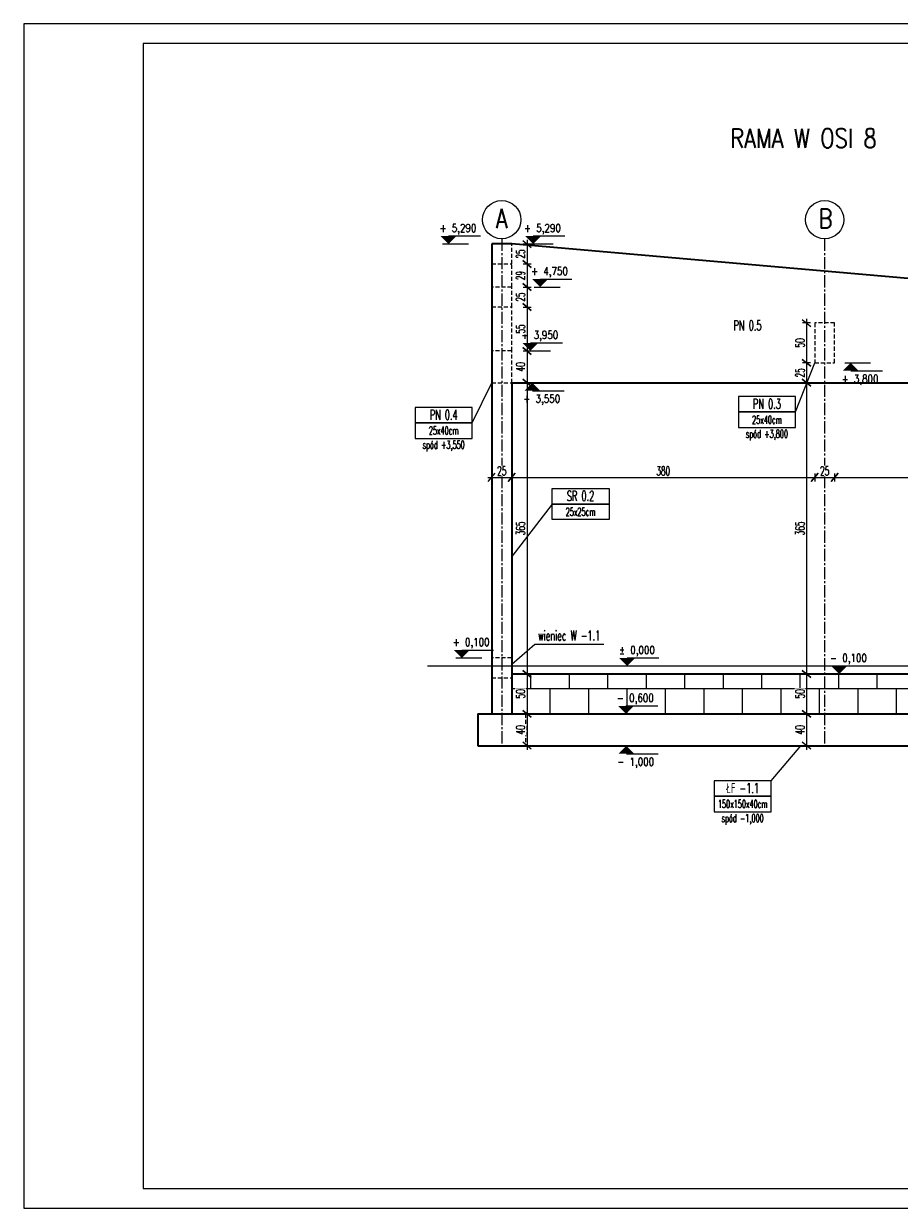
# Model space of a CAD drawing. Header units: centimetres. Extents: x 125945 to 146944, y 20629 to 31773.
# Tile 51 of 80: x 144844 to 145942, y 22758 to 24243. Entities that reach past the tile are written whole.
import ezdxf
from ezdxf.enums import TextEntityAlignment as Align

# ---------------------------------------------------------------- set-up
doc = ezdxf.new("R2010")
doc.units = ezdxf.units.CM
doc.linetypes.add('CENTER2', pattern=[28.575, 19.05, -3.175, 3.175, -3.175])
doc.linetypes.add('HIDDEN', pattern=[9.525, 6.35, -3.175])
for name, color, linetype, lineweight in [('e-cad_cienkie', 88, 'Continuous', 15), ('e-cad_opisy', 7, 'Continuous', 15), ('e-cad_osie', 172, 'CENTER2', 9), ('e-cad_ukryte', 1, 'HIDDEN', 15), ('e-cad_wymiary', 66, 'Continuous', 15), ('e-cad_wypelnienia', 254, 'Continuous', 9), ('K- OPISY', 40, 'Continuous', 15), ('K-FUNDAMENTY', 44, 'Continuous', 35), ('K-ŚCIANY KONSTRUKCYJNE', 16, 'Continuous', 35), ('K-ŻELBET', 204, 'Continuous', 35), ('K-ŻELBET NIEWIDOCZNY', 9, 'HIDDEN', 20)]:
    doc.layers.add(name, color=color, linetype=linetype, lineweight=lineweight)
doc.styles.add('e-cad_1', font='simplex.shx', dxfattribs={"width": 0.6})
doc.styles.add('e-cad_2', font='simplex.shx', dxfattribs={"width": 0.8})
doc.styles.add('simpl', font='simplex.shx', dxfattribs={"width": 0.6})
doc.dimstyles.new('e-cad_1_50_[cm]', dxfattribs={"dimscale": 5, "dimtxt": 2.25, "dimasz": 1.75, "dimexe": 1, "dimexo": 0, "dimgap": 0.5, "dimtad": 1, "dimdec": 1, "dimrnd": 0.5, "dimdsep": 46, "dimtxsty": 'simpl', "dimblk": 'OBLIQUE', "dimcen": 0, "dimdle": 1, "dimclrd": 256, "dimclre": 256, "dimclrt": 256, "dimadec": 0, "dimazin": 0, "dimtfac": 1, "dimtdec": 1, "dimtix": 1, "dimtmove": 2, "dimatfit": 3, "dimldrblk": 'OBLIQUE', "dimfxl": 1, "dimfxlon": 1, "dimtfill": 1, "dimarcsym": 0})

# ---------------------------------------------------------------- blocks, each defined once
blk = doc.blocks.new('e-cad_kota_2')
blk.add_line((0, 2), (8, 2))
blk.add_lwpolyline([(0, 0, 0, 4, 0), (0, 2, 4, 4, 0)], format="xyseb")
at = {"style": 'e-cad_1', "width": 0.8}
blk.add_attdef('ZNAK', text='', height=2, dxfattribs=at).set_placement((-0.5, 3), align=Align.RIGHT)
blk.add_attdef('RZEDNA', (0.8, 3), '', height=2, dxfattribs=at)
blk = doc.blocks.new('e-cad_kota_2_1')
blk.add_line((0, -2), (8, -2))
blk.add_lwpolyline([(0, 0, 0, 4, 0), (0, -2, 4, 4, 0)], format="xyseb")
at = {"style": 'e-cad_1', "width": 0.8}
blk.add_attdef('ZNAK', text='', height=2, dxfattribs=at).set_placement((-0.5, -5), align=Align.RIGHT)
blk.add_attdef('RZEDNA', (0.8, -5), '', height=2, dxfattribs=at)
blk = doc.blocks.new('_Oblique')
at = {"color": 0, "linetype": 'ByBlock', "lineweight": -2}
blk.add_line((0.5, 0.6), (-0.5, -0.6), dxfattribs=at)
blk = doc.blocks.new('*D4025')
at = {"layer": 'e-cad_wymiary', "lineweight": -2, "ltscale": 2}
for p, q in [((145426.3, 23674.1), (145461.3, 23674.1)), ((145431.3, 23672.3), (145431.3, 23679.1)), ((145456.3, 23672.3), (145456.3, 23679.1))]:
    blk.add_line(p, q, dxfattribs=at)
at = {"layer": 'e-cad_wymiary', "lineweight": -2, "xscale": 8.75, "yscale": 8.75, "zscale": 8.75, "rotation": 180}
blk.add_blockref('_Oblique', (145431.3, 23674.1), dxfattribs=at)
at = {"layer": 'e-cad_wymiary', "lineweight": -2, "xscale": 8.75, "yscale": 8.75, "zscale": 8.75}
blk.add_blockref('_Oblique', (145456.3, 23674.1), dxfattribs=at)
at = {"layer": 'e-cad_wymiary', "ltscale": 2, "insert": (145443.8, 23682.3), "char_height": 11.25, "attachment_point": 5, "style": 'simpl', "bg_fill": 3, "box_fill_scale": 1.1, "bg_fill_color": 256, "bg_fill_true_color": 13158600, "bg_fill_transparency": 0}
blk.add_mtext('25', dxfattribs=at)
at = {"layer": 'Defpoints', "color": 0}
for p in [(145431.3, 23672.3), (145456.3, 23674.1), (145456.3, 23672.3)]:
    blk.add_point(p, dxfattribs=at)
blk = doc.blocks.new('*D4026')
at = {"layer": 'Defpoints', "color": 0}
for p in [(145836.3, 23842.8), (145456.3, 23672.3), (145836.3, 23674.1)]:
    blk.add_point(p, dxfattribs=at)
at = {"layer": 'e-cad_wymiary', "lineweight": -2, "ltscale": 2}
for p, q in [((145451.3, 23674.1), (145841.3, 23674.1)), ((145456.3, 23672.3), (145456.3, 23679.1)), ((145836.3, 23679.1), (145836.3, 23669.1))]:
    blk.add_line(p, q, dxfattribs=at)
at = {"layer": 'e-cad_wymiary', "lineweight": -2, "xscale": 8.75, "yscale": 8.75, "zscale": 8.75, "rotation": 180}
blk.add_blockref('_Oblique', (145456.3, 23674.1), dxfattribs=at)
at = {"layer": 'e-cad_wymiary', "lineweight": -2, "xscale": 8.75, "yscale": 8.75, "zscale": 8.75}
blk.add_blockref('_Oblique', (145836.3, 23674.1), dxfattribs=at)
at = {"layer": 'e-cad_wymiary', "ltscale": 2, "insert": (145646.3, 23682.3), "char_height": 11.25, "attachment_point": 5, "style": 'simpl', "bg_fill": 3, "box_fill_scale": 1.1, "bg_fill_color": 256, "bg_fill_true_color": 13158600, "bg_fill_transparency": 0}
blk.add_mtext('380', dxfattribs=at)
blk = doc.blocks.new('*D4027')
at = {"layer": 'Defpoints', "color": 0}
for p in [(145861.3, 23867.8), (145836.3, 23842.8)]:
    blk.add_point(p, dxfattribs=at)
at = {"layer": 'e-cad_wymiary', "lineweight": -2, "ltscale": 2}
for p, q in [((145831.3, 23674.1), (145866.3, 23674.1)), ((145836.3, 23679.1), (145836.3, 23669.1)), ((145861.3, 23679.1), (145861.3, 23669.1))]:
    blk.add_line(p, q, dxfattribs=at)
at = {"layer": 'e-cad_wymiary', "lineweight": -2, "xscale": 8.75, "yscale": 8.75, "zscale": 8.75, "rotation": 180}
blk.add_blockref('_Oblique', (145836.3, 23674.1), dxfattribs=at)
at = {"layer": 'e-cad_wymiary', "lineweight": -2, "xscale": 8.75, "yscale": 8.75, "zscale": 8.75}
blk.add_blockref('_Oblique', (145861.3, 23674.1), dxfattribs=at)
at = {"layer": 'e-cad_wymiary', "ltscale": 2, "insert": (145848.8, 23682.3), "char_height": 11.25, "attachment_point": 5, "style": 'simpl', "bg_fill": 3, "box_fill_scale": 1.1, "bg_fill_color": 256, "bg_fill_true_color": 13158600, "bg_fill_transparency": 0}
blk.add_mtext('25', dxfattribs=at)
at = {"layer": 'Defpoints', "color": 0}
blk.add_point((145861.3, 23674.1), dxfattribs=at)
blk = doc.blocks.new('*D4028')
at = {"layer": 'Defpoints', "color": 0}
for p in [(145861.3, 23867.8), (146241.3, 23832.8), (146241.3, 23674.1)]:
    blk.add_point(p, dxfattribs=at)
at = {"layer": 'e-cad_wymiary', "lineweight": -2, "ltscale": 2}
for p, q in [((145856.3, 23674.1), (146246.3, 23674.1)), ((145861.3, 23679.1), (145861.3, 23669.1)), ((146241.3, 23679.1), (146241.3, 23669.1))]:
    blk.add_line(p, q, dxfattribs=at)
at = {"layer": 'e-cad_wymiary', "lineweight": -2, "xscale": 8.75, "yscale": 8.75, "zscale": 8.75, "rotation": 180}
blk.add_blockref('_Oblique', (145861.3, 23674.1), dxfattribs=at)
at = {"layer": 'e-cad_wymiary', "lineweight": -2, "xscale": 8.75, "yscale": 8.75, "zscale": 8.75}
blk.add_blockref('_Oblique', (146241.3, 23674.1), dxfattribs=at)
at = {"layer": 'e-cad_wymiary', "ltscale": 2, "insert": (146051.3, 23682.3), "char_height": 11.25, "attachment_point": 5, "style": 'simpl', "bg_fill": 3, "box_fill_scale": 1.1, "bg_fill_color": 256, "bg_fill_true_color": 13158600, "bg_fill_transparency": 0}
blk.add_mtext('380', dxfattribs=at)
blk = doc.blocks.new('*D4035')
at = {"layer": 'e-cad_wymiary', "lineweight": -2, "ltscale": 2}
for p, q in [((145475.5, 23971.8), (145475.5, 23936.8)), ((145470.5, 23966.8), (145480.5, 23966.8)), ((145470.5, 23941.8), (145480.5, 23941.8))]:
    blk.add_line(p, q, dxfattribs=at)
at = {"layer": 'e-cad_wymiary', "lineweight": -2, "xscale": 8.75, "yscale": 8.75, "zscale": 8.75}
for p, rotation in [((145475.5, 23966.8), 90), ((145475.5, 23941.8), 270)]:
    blk.add_blockref('_Oblique', p, dxfattribs=dict(at, rotation=rotation))
at = {"layer": 'e-cad_wymiary', "ltscale": 2, "insert": (145467.3, 23954.3), "char_height": 11.25, "attachment_point": 5, "rotation": 90, "style": 'simpl', "bg_fill": 3, "box_fill_scale": 1.1, "bg_fill_color": 256, "bg_fill_true_color": 13158600, "bg_fill_transparency": 0}
blk.add_mtext('25', dxfattribs=at)
at = {"layer": 'Defpoints', "color": 0}
for p in [(145456.3, 23966.8), (145456.3, 23941.8), (145475.5, 23941.8)]:
    blk.add_point(p, dxfattribs=at)
blk = doc.blocks.new('*D4036')
at = {"layer": 'e-cad_wymiary', "lineweight": -2, "ltscale": 2}
for p, q in [((145470.5, 23941.8), (145480.5, 23941.8)), ((145475.5, 23946.8), (145475.5, 23907.8)), ((145470.5, 23912.8), (145480.5, 23912.8))]:
    blk.add_line(p, q, dxfattribs=at)
at = {"layer": 'e-cad_wymiary', "lineweight": -2, "xscale": 8.75, "yscale": 8.75, "zscale": 8.75}
for p, rotation in [((145475.5, 23941.8), 90), ((145475.5, 23912.8), 270)]:
    blk.add_blockref('_Oblique', p, dxfattribs=dict(at, rotation=rotation))
at = {"layer": 'e-cad_wymiary', "ltscale": 2, "insert": (145467.3, 23927.3), "char_height": 11.25, "attachment_point": 5, "rotation": 90, "style": 'simpl', "bg_fill": 3, "box_fill_scale": 1.1, "bg_fill_color": 256, "bg_fill_true_color": 13158600, "bg_fill_transparency": 0}
blk.add_mtext('29', dxfattribs=at)
at = {"layer": 'Defpoints', "color": 0}
for p in [(145456.3, 23941.8), (145456.3, 23912.8), (145475.5, 23912.8)]:
    blk.add_point(p, dxfattribs=at)
blk = doc.blocks.new('*D4037')
at = {"layer": 'e-cad_wymiary', "lineweight": -2, "ltscale": 2}
for p, q in [((145470.5, 23912.8), (145480.5, 23912.8)), ((145475.5, 23917.8), (145475.5, 23882.8)), ((145470.5, 23887.8), (145480.5, 23887.8))]:
    blk.add_line(p, q, dxfattribs=at)
at = {"layer": 'e-cad_wymiary', "lineweight": -2, "xscale": 8.75, "yscale": 8.75, "zscale": 8.75}
for p, rotation in [((145475.5, 23912.8), 90), ((145475.5, 23887.8), 270)]:
    blk.add_blockref('_Oblique', p, dxfattribs=dict(at, rotation=rotation))
at = {"layer": 'e-cad_wymiary', "ltscale": 2, "insert": (145467.3, 23900.3), "char_height": 11.25, "attachment_point": 5, "rotation": 90, "style": 'simpl', "bg_fill": 3, "box_fill_scale": 1.1, "bg_fill_color": 256, "bg_fill_true_color": 13158600, "bg_fill_transparency": 0}
blk.add_mtext('25', dxfattribs=at)
at = {"layer": 'Defpoints', "color": 0}
for p in [(145456.3, 23912.8), (145456.3, 23887.8), (145475.5, 23887.8)]:
    blk.add_point(p, dxfattribs=at)
blk = doc.blocks.new('*D4038')
at = {"layer": 'Defpoints', "color": 0}
for p in [(145456.3, 23887.8), (145456.3, 23832.8), (145475.5, 23832.8)]:
    blk.add_point(p, dxfattribs=at)
at = {"layer": 'e-cad_wymiary', "lineweight": -2, "ltscale": 2}
for p, q in [((145470.5, 23887.8), (145480.5, 23887.8)), ((145475.5, 23892.8), (145475.5, 23827.8)), ((145470.5, 23832.8), (145480.5, 23832.8))]:
    blk.add_line(p, q, dxfattribs=at)
at = {"layer": 'e-cad_wymiary', "lineweight": -2, "xscale": 8.75, "yscale": 8.75, "zscale": 8.75}
for p, rotation in [((145475.5, 23887.8), 90), ((145475.5, 23832.8), 270)]:
    blk.add_blockref('_Oblique', p, dxfattribs=dict(at, rotation=rotation))
at = {"layer": 'e-cad_wymiary', "ltscale": 2, "insert": (145467.3, 23860.3), "char_height": 11.25, "attachment_point": 5, "rotation": 90, "style": 'simpl', "bg_fill": 3, "box_fill_scale": 1.1, "bg_fill_color": 256, "bg_fill_true_color": 13158600, "bg_fill_transparency": 0}
blk.add_mtext('55', dxfattribs=at)
blk = doc.blocks.new('*D4039')
at = {"layer": 'Defpoints', "color": 0}
for p in [(145456.3, 23832.8), (145456.3, 23792.8), (145475.5, 23792.8)]:
    blk.add_point(p, dxfattribs=at)
at = {"layer": 'e-cad_wymiary', "lineweight": -2, "ltscale": 2}
for p, q in [((145475.5, 23837.8), (145475.5, 23787.8)), ((145470.5, 23832.8), (145480.5, 23832.8)), ((145470.5, 23792.8), (145480.5, 23792.8))]:
    blk.add_line(p, q, dxfattribs=at)
at = {"layer": 'e-cad_wymiary', "lineweight": -2, "xscale": 8.75, "yscale": 8.75, "zscale": 8.75}
for p, rotation in [((145475.5, 23832.8), 90), ((145475.5, 23792.8), 270)]:
    blk.add_blockref('_Oblique', p, dxfattribs=dict(at, rotation=rotation))
at = {"layer": 'e-cad_wymiary', "ltscale": 2, "insert": (145467.3, 23812.8), "char_height": 11.25, "attachment_point": 5, "rotation": 90, "style": 'simpl', "bg_fill": 3, "box_fill_scale": 1.1, "bg_fill_color": 256, "bg_fill_true_color": 13158600, "bg_fill_transparency": 0}
blk.add_mtext('40', dxfattribs=at)
blk = doc.blocks.new('*D4040')
at = {"layer": 'Defpoints', "color": 0}
for p in [(145456.3, 23792.8), (145463.4, 23427.8), (145475.5, 23427.8)]:
    blk.add_point(p, dxfattribs=at)
at = {"layer": 'e-cad_wymiary', "lineweight": -2, "ltscale": 2}
for p, q in [((145470.5, 23792.8), (145480.5, 23792.8)), ((145475.5, 23797.8), (145475.5, 23422.8)), ((145470.5, 23427.8), (145480.5, 23427.8))]:
    blk.add_line(p, q, dxfattribs=at)
at = {"layer": 'e-cad_wymiary', "lineweight": -2, "xscale": 8.75, "yscale": 8.75, "zscale": 8.75}
for p, rotation in [((145475.5, 23792.8), 90), ((145475.5, 23427.8), 270)]:
    blk.add_blockref('_Oblique', p, dxfattribs=dict(at, rotation=rotation))
at = {"layer": 'e-cad_wymiary', "ltscale": 2, "insert": (145467.3, 23610.3), "char_height": 11.25, "attachment_point": 5, "rotation": 90, "style": 'simpl', "bg_fill": 3, "box_fill_scale": 1.1, "bg_fill_color": 256, "bg_fill_true_color": 13158600, "bg_fill_transparency": 0}
blk.add_mtext('365', dxfattribs=at)
blk = doc.blocks.new('*D4041')
at = {"layer": 'Defpoints', "color": 0}
for p in [(145463.4, 23427.8), (145463.4, 23377.8), (145475.5, 23377.8)]:
    blk.add_point(p, dxfattribs=at)
at = {"layer": 'e-cad_wymiary', "lineweight": -2, "ltscale": 2}
for p, q in [((145470.5, 23427.8), (145480.5, 23427.8)), ((145475.5, 23432.8), (145475.5, 23372.8)), ((145470.5, 23377.8), (145480.5, 23377.8))]:
    blk.add_line(p, q, dxfattribs=at)
at = {"layer": 'e-cad_wymiary', "lineweight": -2, "xscale": 8.75, "yscale": 8.75, "zscale": 8.75}
for p, rotation in [((145475.5, 23427.8), 90), ((145475.5, 23377.8), 270)]:
    blk.add_blockref('_Oblique', p, dxfattribs=dict(at, rotation=rotation))
at = {"layer": 'e-cad_wymiary', "ltscale": 2, "insert": (145467.3, 23402.8), "char_height": 11.25, "attachment_point": 5, "rotation": 90, "style": 'simpl', "bg_fill": 3, "box_fill_scale": 1.1, "bg_fill_color": 256, "bg_fill_true_color": 13158600, "bg_fill_transparency": 0}
blk.add_mtext('50', dxfattribs=at)
blk = doc.blocks.new('*D4042')
at = {"layer": 'Defpoints', "color": 0}
for p in [(145463.4, 23377.8), (145463.4, 23337.8), (145475.5, 23337.8)]:
    blk.add_point(p, dxfattribs=at)
at = {"layer": 'e-cad_wymiary', "lineweight": -2, "ltscale": 2}
for p, q in [((145470.5, 23377.8), (145480.5, 23377.8)), ((145475.5, 23382.8), (145475.5, 23332.8)), ((145470.5, 23337.8), (145480.5, 23337.8))]:
    blk.add_line(p, q, dxfattribs=at)
at = {"layer": 'e-cad_wymiary', "lineweight": -2, "xscale": 8.75, "yscale": 8.75, "zscale": 8.75}
for p, rotation in [((145475.5, 23377.8), 90), ((145475.5, 23337.8), 270)]:
    blk.add_blockref('_Oblique', p, dxfattribs=dict(at, rotation=rotation))
at = {"layer": 'e-cad_wymiary', "ltscale": 2, "insert": (145467.3, 23357.8), "char_height": 11.25, "attachment_point": 5, "rotation": 90, "style": 'simpl', "bg_fill": 3, "box_fill_scale": 1.1, "bg_fill_color": 256, "bg_fill_true_color": 13158600, "bg_fill_transparency": 0}
blk.add_mtext('40', dxfattribs=at)
blk = doc.blocks.new('*D4043')
at = {"layer": 'Defpoints', "color": 0}
for p in [(145836.3, 23867.8), (145826, 23817.8), (145836.3, 23817.8)]:
    blk.add_point(p, dxfattribs=at)
at = {"layer": 'e-cad_wymiary', "lineweight": -2, "ltscale": 2}
for p, q in [((145831, 23867.8), (145821, 23867.8)), ((145826, 23872.8), (145826, 23812.8)), ((145831, 23817.8), (145821, 23817.8))]:
    blk.add_line(p, q, dxfattribs=at)
at = {"layer": 'e-cad_wymiary', "lineweight": -2, "xscale": 8.75, "yscale": 8.75, "zscale": 8.75}
for p, rotation in [((145826, 23867.8), 90), ((145826, 23817.8), 270)]:
    blk.add_blockref('_Oblique', p, dxfattribs=dict(at, rotation=rotation))
at = {"layer": 'e-cad_wymiary', "ltscale": 2, "insert": (145817.9, 23842.8), "char_height": 11.25, "attachment_point": 5, "rotation": 90, "style": 'simpl', "bg_fill": 3, "box_fill_scale": 1.1, "bg_fill_color": 256, "bg_fill_true_color": 13158600, "bg_fill_transparency": 0}
blk.add_mtext('50', dxfattribs=at)
blk = doc.blocks.new('*D4044')
at = {"layer": 'Defpoints', "color": 0}
for p in [(145836.3, 23817.8), (145863.8, 23792.8)]:
    blk.add_point(p, dxfattribs=at)
at = {"layer": 'e-cad_wymiary', "lineweight": -2, "ltscale": 2}
for p, q in [((145826, 23822.8), (145826, 23787.8)), ((145831, 23817.8), (145821, 23817.8)), ((145831, 23792.8), (145821, 23792.8))]:
    blk.add_line(p, q, dxfattribs=at)
at = {"layer": 'e-cad_wymiary', "lineweight": -2, "xscale": 8.75, "yscale": 8.75, "zscale": 8.75}
for p, rotation in [((145826, 23817.8), 90), ((145826, 23792.8), 270)]:
    blk.add_blockref('_Oblique', p, dxfattribs=dict(at, rotation=rotation))
at = {"layer": 'e-cad_wymiary', "ltscale": 2, "insert": (145817.9, 23805.3), "char_height": 11.25, "attachment_point": 5, "rotation": 90, "style": 'simpl', "bg_fill": 3, "box_fill_scale": 1.1, "bg_fill_color": 256, "bg_fill_true_color": 13158600, "bg_fill_transparency": 0}
blk.add_mtext('25', dxfattribs=at)
at = {"layer": 'Defpoints', "color": 0}
blk.add_point((145826, 23792.8), dxfattribs=at)
blk = doc.blocks.new('*D4045')
at = {"layer": 'Defpoints', "color": 0}
for p in [(145863.8, 23792.8), (145826, 23427.8), (145891.8, 23427.8)]:
    blk.add_point(p, dxfattribs=at)
at = {"layer": 'e-cad_wymiary', "lineweight": -2, "ltscale": 2}
for p, q in [((145831, 23792.8), (145821, 23792.8)), ((145826, 23797.8), (145826, 23422.8)), ((145831, 23427.8), (145821, 23427.8))]:
    blk.add_line(p, q, dxfattribs=at)
at = {"layer": 'e-cad_wymiary', "lineweight": -2, "xscale": 8.75, "yscale": 8.75, "zscale": 8.75}
for p, rotation in [((145826, 23792.8), 90), ((145826, 23427.8), 270)]:
    blk.add_blockref('_Oblique', p, dxfattribs=dict(at, rotation=rotation))
at = {"layer": 'e-cad_wymiary', "ltscale": 2, "insert": (145817.9, 23610.3), "char_height": 11.25, "attachment_point": 5, "rotation": 90, "style": 'simpl', "bg_fill": 3, "box_fill_scale": 1.1, "bg_fill_color": 256, "bg_fill_true_color": 13158600, "bg_fill_transparency": 0}
blk.add_mtext('365', dxfattribs=at)
blk = doc.blocks.new('*D4046')
at = {"layer": 'Defpoints', "color": 0}
for p in [(145891.8, 23427.8), (145826, 23377.8), (145848.8, 23377.8)]:
    blk.add_point(p, dxfattribs=at)
at = {"layer": 'e-cad_wymiary', "lineweight": -2, "ltscale": 2}
for p, q in [((145831, 23427.8), (145821, 23427.8)), ((145826, 23432.8), (145826, 23372.8)), ((145831, 23377.8), (145821, 23377.8))]:
    blk.add_line(p, q, dxfattribs=at)
at = {"layer": 'e-cad_wymiary', "lineweight": -2, "xscale": 8.75, "yscale": 8.75, "zscale": 8.75}
for p, rotation in [((145826, 23427.8), 90), ((145826, 23377.8), 270)]:
    blk.add_blockref('_Oblique', p, dxfattribs=dict(at, rotation=rotation))
at = {"layer": 'e-cad_wymiary', "ltscale": 2, "insert": (145817.9, 23402.8), "char_height": 11.25, "attachment_point": 5, "rotation": 90, "style": 'simpl', "bg_fill": 3, "box_fill_scale": 1.1, "bg_fill_color": 256, "bg_fill_true_color": 13158600, "bg_fill_transparency": 0}
blk.add_mtext('50', dxfattribs=at)
blk = doc.blocks.new('*D4047')
at = {"layer": 'Defpoints', "color": 0}
for p in [(145848.8, 23377.8), (145826, 23337.8), (145840.1, 23337.8)]:
    blk.add_point(p, dxfattribs=at)
at = {"layer": 'e-cad_wymiary', "lineweight": -2, "ltscale": 2}
for p, q in [((145831, 23377.8), (145821, 23377.8)), ((145826, 23382.8), (145826, 23332.8)), ((145831, 23337.8), (145821, 23337.8))]:
    blk.add_line(p, q, dxfattribs=at)
at = {"layer": 'e-cad_wymiary', "lineweight": -2, "xscale": 8.75, "yscale": 8.75, "zscale": 8.75}
for p, rotation in [((145826, 23377.8), 90), ((145826, 23337.8), 270)]:
    blk.add_blockref('_Oblique', p, dxfattribs=dict(at, rotation=rotation))
at = {"layer": 'e-cad_wymiary', "ltscale": 2, "insert": (145817.9, 23357.8), "char_height": 11.25, "attachment_point": 5, "rotation": 90, "style": 'simpl', "bg_fill": 3, "box_fill_scale": 1.1, "bg_fill_color": 256, "bg_fill_true_color": 13158600, "bg_fill_transparency": 0}
blk.add_mtext('40', dxfattribs=at)

msp = doc.modelspace()

# ---------------------------------------------------------------- hatches: boundary and pattern name
at = {"layer": 'e-cad_wypelnienia', "ltscale": 0.8}
h = msp.add_hatch(dxfattribs=at)
h.set_pattern_fill('APPIANRN', color=256, scale=0.2)
h.set_pattern_definition([(0, (145456.267, 23377.82), (0, 31.75), []), (90, (145456.267, 23377.82), (-24.13, 31.75), [31.75, -31.75])])
h.paths.add_polyline_path([(145848.76, 23377.82), (146241.27, 23377.82), (146241.27, 23427.82), (145848.76, 23427.82)])
h.paths.add_polyline_path([(145456.27, 23377.82), (145473.76, 23377.82), (145848.76, 23377.82), (145848.76, 23427.82), (145456.27, 23427.82)])

# ---------------------------------------------------------------- linework, layer by layer
at = {"layer": 'e-cad_cienkie', "ltscale": 2}
for p, q in [((145369.64, 23966.82), (145402.14, 23966.82)), ((145475.57, 23966.82), (145508.07, 23966.82)), ((145484.36, 23912.82), (145516.86, 23912.82)), ((145472.28, 23832.82), (145504.78, 23832.82)), ((145873.9, 23817.79), (145906.4, 23817.79)), ((145474.71, 23792.82), (145507.21, 23792.82)), ((145386.13, 23447.82), (145418.63, 23447.82)), ((145593.43, 23437.82), (145625.93, 23437.82)), ((145859.34, 23427.82), (145891.84, 23427.82)), ((145592.09, 23377.82), (145624.59, 23377.82)), ((145592.55, 23337.82), (145625.05, 23337.82))]:
    msp.add_line(p, q, dxfattribs=at)
at = {"layer": 'e-cad_opisy'}
for centre in [(145443.76, 23997.25), (145848.76, 23997.25)]:
    msp.add_circle(centre, 24, dxfattribs=at)
at = {"layer": 'e-cad_osie', "ltscale": 0.8}
for p, q in [((145443.76, 23973.25), (145443.76, 23337.82)), ((145848.76, 23973.25), (145848.76, 23337.82))]:
    msp.add_line(p, q, dxfattribs=at)
at = {"layer": 'e-cad_ukryte', "ltscale": 0.8}
for p, q in [((145456.27, 23912.82), (145456.27, 23941.82)), ((145456.27, 23832.82), (145456.27, 23887.82))]:
    msp.add_line(p, q, dxfattribs=at)
at = {"layer": 'e-cad_wypelnienia', "ltscale": 0.8}
msp.add_line((145350.61, 23437.82), (146342, 23437.82), dxfattribs=at)
at = {"layer": 'K- OPISY', "color": 4, "ltscale": 2}
for p, q in [((145812.07, 23756.23), (145836.63, 23817.79)), ((145406.7, 23742.58), (145431.27, 23792.82))]:
    msp.add_line(p, q, dxfattribs=at)
at = {"layer": 'K- OPISY', "color": 3, "ltscale": 2}
msp.add_line((145506.88, 23640.83), (145456.26, 23575.14), dxfattribs=at)
at = {"layer": 'K- OPISY', "color": 4}
for points in [[(145812.07, 23775.67), (145740.6, 23775.67), (145740.6, 23756.23), (145812.07, 23756.23)], [(145406.7, 23762.02), (145335.24, 23762.02), (145335.24, 23742.58), (145406.7, 23742.58)], [(145812.07, 23756.23), (145740.6, 23756.23), (145740.6, 23736.78), (145812.07, 23736.78)], [(145406.7, 23742.58), (145335.24, 23742.58), (145335.24, 23723.13), (145406.7, 23723.13)]]:
    msp.add_lwpolyline(points, close=True, dxfattribs=at)
at = {"layer": 'K- OPISY', "color": 3}
for points in [[(145506.88, 23660.28), (145578.34, 23660.27), (145578.34, 23640.83), (145506.88, 23640.83)], [(145506.88, 23640.83), (145578.34, 23640.83), (145578.34, 23621.38), (145506.87, 23621.38)]]:
    msp.add_lwpolyline(points, close=True, dxfattribs=at)
at = {"layer": 'K- OPISY', "color": 2}
msp.add_lwpolyline([(145571.89, 23464.92), (145485.45, 23464.92), (145456.26, 23439.48)], dxfattribs=at)
at = {"layer": 'K- OPISY', "color": 32}
msp.add_lwpolyline([(145781.67, 23293.95), (145818.76, 23337.82)], dxfattribs=at)
for points in [[(145781.67, 23293.95), (145710.21, 23293.95), (145710.21, 23274.5), (145781.67, 23274.5)], [(145781.67, 23274.5), (145710.21, 23274.5), (145710.21, 23255.06), (145781.67, 23255.06)]]:
    msp.add_lwpolyline(points, close=True, dxfattribs=at)
at = {"layer": 'K-FUNDAMENTY', "ltscale": 0.8}
for p, q in [((145413.76, 23377.82), (145473.76, 23377.82)), ((145413.76, 23377.82), (145413.76, 23337.82)), ((145473.76, 23377.82), (146283.76, 23377.82)), ((145413.76, 23337.82), (146223.76, 23337.82))]:
    msp.add_line(p, q, dxfattribs=at)
at = {"layer": 'K-ŚCIANY KONSTRUKCYJNE', "ltscale": 0.8}
msp.add_line((145456.27, 23427.82), (146241.27, 23427.82), dxfattribs=at)
at = {"layer": 'K-ŻELBET', "ltscale": 0.8}
for p, q in [((145431.27, 23966.82), (145431.27, 23377.82)), ((145456.27, 23966.82), (145431.27, 23966.82)), ((146266.27, 23895.95), (145456.27, 23966.82)), ((145456.27, 23792.82), (145456.27, 23377.82)), ((145456.27, 23792.82), (146241.27, 23792.82))]:
    msp.add_line(p, q, dxfattribs=at)
at = {"layer": 'K-ŻELBET NIEWIDOCZNY', "ltscale": 0.8}
msp.add_line((145473.76, 23377.82), (145473.76, 23337.82), dxfattribs=at)
for points in [[(145431.27, 23966.82), (145431.27, 23941.82), (145456.27, 23941.82), (145456.27, 23966.82)], [(145431.27, 23912.82), (145431.27, 23887.82), (145456.27, 23887.82), (145456.27, 23912.82)], [(145836.26, 23867.79), (145836.27, 23817.79), (145861.27, 23817.79), (145861.26, 23867.79)], [(145431.27, 23832.82), (145431.27, 23792.82), (145456.27, 23792.82), (145456.27, 23832.82)], [(145431.27, 23447.82), (145431.27, 23422.82), (145456.27, 23422.82), (145456.27, 23447.82)]]:
    msp.add_lwpolyline(points, close=True, dxfattribs=at)

# ---------------------------------------------------------------- block references
at = {"layer": 'e-cad_opisy', "ltscale": 2, "xscale": 5, "yscale": 5, "zscale": 5}
for name, p, values in [('e-cad_kota_2', (145377.14, 23966.82), {'RZEDNA': '5,290', 'ZNAK': '+'}), ('e-cad_kota_2', (145483.07, 23966.82), {'RZEDNA': '5,290', 'ZNAK': '+'}), ('e-cad_kota_2', (145491.86, 23912.82), {'RZEDNA': '4,750', 'ZNAK': '+'}), ('e-cad_kota_2', (145479.78, 23832.82), {'RZEDNA': '3,950', 'ZNAK': '+'}), ('e-cad_kota_2_1', (145881.4, 23817.79), {'RZEDNA': '3,800', 'ZNAK': '+'}), ('e-cad_kota_2_1', (145482.21, 23792.82), {'RZEDNA': '3,550', 'ZNAK': '+'}), ('e-cad_kota_2', (145393.63, 23447.82), {'RZEDNA': '0,100', 'ZNAK': '+'}), ('e-cad_kota_2', (145600.93, 23437.82), {'RZEDNA': '0,000', 'ZNAK': '%%p'}), ('e-cad_kota_2', (145866.84, 23427.82), {'RZEDNA': '0,100', 'ZNAK': '-'}), ('e-cad_kota_2', (145599.59, 23377.82), {'RZEDNA': '0,600', 'ZNAK': '-'}), ('e-cad_kota_2_1', (145600.05, 23337.82), {'RZEDNA': '1,000', 'ZNAK': '-'})]:
    msp.add_blockref(name, p, dxfattribs=at).add_auto_attribs(values)

# ---------------------------------------------------------------- texts
at = {"layer": 'e-cad_opisy', "ltscale": 2, "style": 'e-cad_2', "width": 0.8}
for s, p in [('RAMA W OSI 8', (145730.43, 24087.31)), ('A', (145436.26, 23986.75)), ('B', (145841.26, 23986.75))]:
    msp.add_text(s, height=24, dxfattribs=at).set_placement(p)
at = {"layer": 'K- OPISY', "color": 2, "style": 'e-cad_1', "width": 0.6}
msp.add_text('wieniec W -1.1', height=12.5, dxfattribs=at).set_placement((145489.22, 23469.62))
at = {"layer": 'K- OPISY', "color": 4, "width": 71.4626, "attachment_point": 5, "style": 'e-cad_1'}
for s, insert, char_height in [('PN 0.5', (145752.03, 23864.74), 12.5), ('PN 0.4', (145370.97, 23752.7), 12.5), ('PN 0.3', (145776.33, 23766.35), 12.5), ('25x40cm', (145776.33, 23746.53), 10), ('25x40cm', (145370.97, 23732.88), 10), ('spód +3,800', (145776.33, 23727.12), 10), ('spód +3,550', (145370.97, 23713.47), 10)]:
    msp.add_mtext(s, dxfattribs=dict(at, insert=insert, char_height=char_height))
at = {"layer": 'K- OPISY', "color": 3, "width": 71.4626, "attachment_point": 5, "style": 'e-cad_1'}
for s, insert, char_height in [('SR 0.2', (145542.61, 23650.97), 12.5), ('25x25cm', (145542.61, 23631.14), 10)]:
    msp.add_mtext(s, dxfattribs=dict(at, insert=insert, char_height=char_height))
at = {"layer": 'K- OPISY', "color": 32, "width": 71.4626, "attachment_point": 5, "style": 'e-cad_1'}
for s, insert, char_height in [('ŁF -1.1', (145745.94, 23284.62), 12.5), ('150x150x40cm', (145745.94, 23264.8), 10), ('spód -1,000', (145745.94, 23245.39), 10)]:
    msp.add_mtext(s, dxfattribs=dict(at, insert=insert, char_height=char_height))

# ---------------------------------------------------------------- next in the draw order: dimensions: what is measured, and where the dimension line sits
at = {"layer": 'e-cad_wymiary', "ltscale": 2}
dim = msp.add_linear_dim(base=(145475.46, 23941.82), p1=(145456.27, 23966.82), p2=(145456.27, 23941.82), angle=90, dimstyle='e-cad_1_50_[cm]', dxfattribs=at)
dim.commit()
dim.dimension.update_dxf_attribs({"geometry": '*D4035', "text_midpoint": (145467.34, 23954.32)})
dim = msp.add_linear_dim(base=(145456.27, 23674.15), p1=(145431.27, 23672.32), p2=(145456.27, 23672.32), dimstyle='e-cad_1_50_[cm]', dxfattribs=at)
dim.commit()
dim.dimension.update_dxf_attribs({"geometry": '*D4025', "text_midpoint": (145443.77, 23682.27)})

# ---------------------------------------------------------------- next in the draw order: dimensions: what is measured, and where the dimension line sits
dim = msp.add_linear_dim(base=(145475.46, 23912.82), p1=(145456.27, 23941.82), p2=(145456.27, 23912.82), angle=90, dimstyle='e-cad_1_50_[cm]', dxfattribs=at)
dim.commit()
dim.dimension.update_dxf_attribs({"geometry": '*D4036', "text_midpoint": (145467.34, 23927.32)})
dim = msp.add_linear_dim(base=(145836.27, 23674.15), p1=(145456.27, 23672.32), p2=(145836.27, 23842.79), dimstyle='e-cad_1_50_[cm]', dxfattribs=at)
dim.commit()
dim.dimension.update_dxf_attribs({"geometry": '*D4026', "text_midpoint": (145646.27, 23682.27)})

# ---------------------------------------------------------------- next in the draw order: dimensions: what is measured, and where the dimension line sits
dim = msp.add_linear_dim(base=(145475.46, 23887.82), p1=(145456.27, 23912.82), p2=(145456.27, 23887.82), angle=90, dimstyle='e-cad_1_50_[cm]', dxfattribs=at)
dim.commit()
dim.dimension.update_dxf_attribs({"geometry": '*D4037', "text_midpoint": (145467.34, 23900.32)})
dim = msp.add_linear_dim(base=(145861.26, 23674.15), p1=(145836.27, 23842.79), p2=(145861.26, 23867.79), dimstyle='e-cad_1_50_[cm]', dxfattribs=at)
dim.commit()
dim.dimension.update_dxf_attribs({"geometry": '*D4027', "text_midpoint": (145848.76, 23682.27)})

# ---------------------------------------------------------------- next in the draw order: dimensions: what is measured, and where the dimension line sits
for base, p1, p2, picture, middle in [((145475.46, 23832.82), (145456.27, 23887.82), (145456.27, 23832.82), '*D4038', (145467.34, 23860.32)), ((145826.01, 23817.79), (145836.26, 23867.79), (145836.26, 23817.79), '*D4043', (145817.88, 23842.79))]:
    dim = msp.add_linear_dim(base=base, p1=p1, p2=p2, angle=90, dimstyle='e-cad_1_50_[cm]', dxfattribs=at)
    dim.commit()
    dim.dimension.update_dxf_attribs({"geometry": picture, "text_midpoint": middle})
dim = msp.add_linear_dim(base=(146241.27, 23674.15), p1=(145861.26, 23867.79), p2=(146241.27, 23832.82), dimstyle='e-cad_1_50_[cm]', dxfattribs=at)
dim.commit()
dim.dimension.update_dxf_attribs({"geometry": '*D4028', "text_midpoint": (146051.27, 23682.27)})

# ---------------------------------------------------------------- next in the draw order: dimensions: what is measured, and where the dimension line sits
for base, p1, p2, picture, middle in [((145475.46, 23792.82), (145456.27, 23832.82), (145456.27, 23792.82), '*D4039', (145467.34, 23812.82)), ((145826.01, 23792.82), (145836.26, 23817.79), (145863.75, 23792.82), '*D4044', (145817.88, 23805.3))]:
    dim = msp.add_linear_dim(base=base, p1=p1, p2=p2, angle=90, dimstyle='e-cad_1_50_[cm]', dxfattribs=at)
    dim.commit()
    dim.dimension.update_dxf_attribs({"geometry": picture, "text_midpoint": middle})

# ---------------------------------------------------------------- next in the draw order: dimensions: what is measured, and where the dimension line sits
for base, p1, p2, picture, middle in [((145475.46, 23427.82), (145456.27, 23792.82), (145463.45, 23427.82), '*D4040', (145467.34, 23610.32)), ((145826.01, 23427.82), (145863.75, 23792.82), (145891.84, 23427.82), '*D4045', (145817.88, 23610.32))]:
    dim = msp.add_linear_dim(base=base, p1=p1, p2=p2, angle=90, dimstyle='e-cad_1_50_[cm]', dxfattribs=at)
    dim.commit()
    dim.dimension.update_dxf_attribs({"geometry": picture, "text_midpoint": middle})

# ---------------------------------------------------------------- next in the draw order: dimensions: what is measured, and where the dimension line sits
for base, p1, p2, picture, middle in [((145475.46, 23377.82), (145463.45, 23427.82), (145463.45, 23377.82), '*D4041', (145467.34, 23402.82)), ((145826.01, 23377.82), (145891.84, 23427.82), (145848.76, 23377.82), '*D4046', (145817.88, 23402.82))]:
    dim = msp.add_linear_dim(base=base, p1=p1, p2=p2, angle=90, dimstyle='e-cad_1_50_[cm]', dxfattribs=at)
    dim.commit()
    dim.dimension.update_dxf_attribs({"geometry": picture, "text_midpoint": middle})

# ---------------------------------------------------------------- next in the draw order: dimensions: what is measured, and where the dimension line sits
for base, p1, p2, picture, middle in [((145475.46, 23337.82), (145463.45, 23377.82), (145463.45, 23337.82), '*D4042', (145467.34, 23357.82)), ((145826.01, 23337.82), (145848.76, 23377.82), (145840.07, 23337.82), '*D4047', (145817.88, 23357.82))]:
    dim = msp.add_linear_dim(base=base, p1=p1, p2=p2, angle=90, dimstyle='e-cad_1_50_[cm]', dxfattribs=at)
    dim.commit()
    dim.dimension.update_dxf_attribs({"geometry": picture, "text_midpoint": middle})

# ---------------------------------------------------------------- next in the draw order: linework, layer by layer
at = {"layer": 'Defpoints'}
msp.add_lwpolyline([(144844.19, 22757.95), (146944.19, 22757.95), (146944.19, 24242.95), (144844.19, 24242.95)], close=True, dxfattribs=at)
at = {"layer": 'e-cad_cienkie'}
msp.add_lwpolyline([(144994.19, 22782.95), (146919.19, 22782.95), (146919.19, 24217.95), (144994.19, 24217.95)], close=True, dxfattribs=at)

doc.saveas('drawing.dxf')
